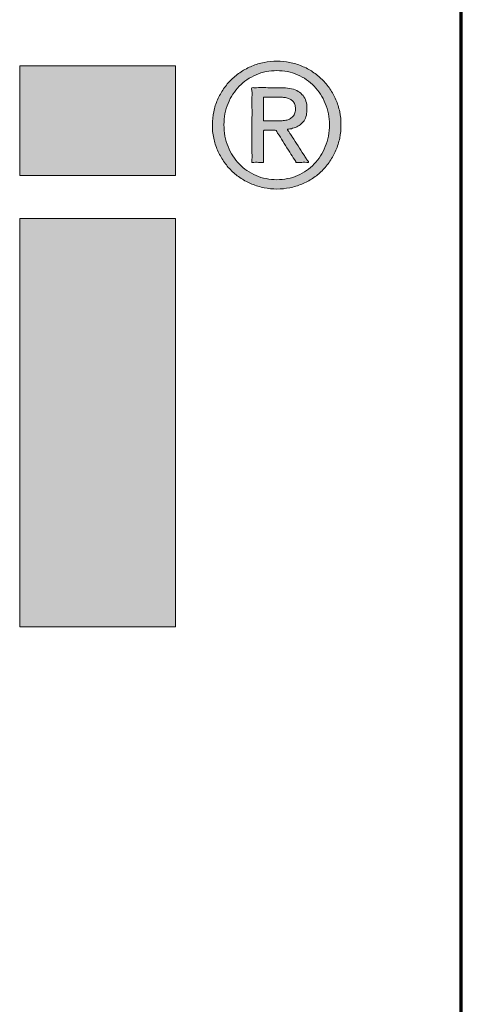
# Model space of a CAD drawing. Header units: millimetres. Extents: x -21336 to 21336, y -500 to 5820.
# Tile 3 of 26: x 3958 to 4080, y 426 to 698. Entities that reach past the tile are written whole.
import ezdxf
from ezdxf.enums import TextEntityAlignment as Align

# ---------------------------------------------------------------- set-up
doc = ezdxf.new("R2010")
doc.units = ezdxf.units.MM
doc.header["$LTSCALE"] = 20
for name, color, linetype, lineweight in [('AM_BOR', 7, 'Continuous', 25), ('Ebene 1', 7, 'Continuous', 25), ('Rahmen (ISO)', 7, 'Continuous', 70), ('Schraffur (ISO)', 7, 'Continuous', 18), ('Titel (ISO)', 7, 'Continuous', 50)]:
    doc.layers.add(name, color=color, linetype=linetype, lineweight=lineweight)
doc.styles.add('Pfeiltext', font='verdana.ttf')
doc.styles.get("Standard").update_dxf_attribs({"font": 'verdana.ttf'})
doc.styles.add('Textstil119', font='verdana.ttf')
doc.styles.add('Textstil121', font='verdana.ttf')
doc.styles.add('Textstil47', font='verdana.ttf')
doc.styles.add('Textstil64', font='verdana.ttf', dxfattribs={"width": 0.800000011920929})
doc.styles.add('Textstil75', font='verdana.ttf')
doc.styles.add('Textstil82', font='verdana.ttf')

# ---------------------------------------------------------------- blocks, each defined once
blk = doc.blocks.new('Ränder Kopie von wedi_Zeichnungsrahmen')
at = {"layer": 'Rahmen (ISO)'}
blk.add_line((204.0000000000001, 6.000000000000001), (204, 291), dxfattribs=at)
blk = doc.blocks.new('Schriftfelder wedi Standard - Inch_Zoll ohne Toleranz')
at = {"layer": 'Schraffur (ISO)'}
h = blk.add_hatch(color=256, dxfattribs=at)
edge = h.paths.add_edge_path(flags=0)
edge.add_spline(control_points=[(-8.055894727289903, 25.8855771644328), (-8.038028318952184, 25.84043056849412), (-7.993895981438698, 25.75478583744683), (-7.904684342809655, 25.6429563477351), (-7.796574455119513, 25.55063131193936), (-7.671269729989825, 25.48040685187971), (-7.530341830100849, 25.4380737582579), (-7.382397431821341, 25.42270256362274), (-7.234421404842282, 25.43855549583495), (-7.094456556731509, 25.4797680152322), (-6.97012902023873, 25.55117490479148), (-6.862710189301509, 25.64314607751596), (-6.772206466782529, 25.75401432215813), (-6.709390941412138, 25.88613500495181), (-6.66368540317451, 26.0311056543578), (-6.652708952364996, 26.18564926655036), (-6.663875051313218, 26.33943107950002), (-6.709724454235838, 26.48136252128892), (-6.772055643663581, 26.61213308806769), (-6.863084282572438, 26.72140675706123), (-6.969854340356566, 26.81317400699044), (-7.095085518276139, 26.88198706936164), (-7.234100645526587, 26.92597128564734), (-7.382402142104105, 26.93802351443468), (-7.530662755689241, 26.9264557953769), (-7.670645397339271, 26.88134752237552), (-7.79684943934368, 26.81371562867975), (-7.904284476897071, 26.72160123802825), (-7.994155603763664, 26.61135374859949), (-8.060391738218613, 26.48224254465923), (-8.103637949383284, 26.33913163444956), (-8.116928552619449, 26.18565327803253), (-8.103914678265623, 26.03141010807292), (-8.07431294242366, 25.93211811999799), (-8.055894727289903, 25.8855771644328)], knot_values=[-1, -1, -1, -1, -0.9687690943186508, -0.9385136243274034, -0.9085278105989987, -0.8778589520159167, -0.8468240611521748, -0.8145097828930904, -0.7828452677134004, -0.7516649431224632, -0.7213472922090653, -0.6913818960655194, -0.6610761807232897, -0.6300757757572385, -0.5978268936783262, -0.5638815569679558, -0.5310491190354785, -0.4992980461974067, -0.4685057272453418, -0.4384438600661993, -0.4085647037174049, -0.3784003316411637, -0.3471606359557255, -0.3155261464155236, -0.283241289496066, -0.2521467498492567, -0.2216294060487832, -0.1917297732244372, -0.1617185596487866, -0.1306941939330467, -0.09899736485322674, -0.06615266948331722, -0.03219547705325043, 0, 0, 0, 0], degree=3, periodic=0)
edge = h.paths.add_edge_path()
edge.add_spline(control_points=[(-8.200604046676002, 26.53313885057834), (-8.224460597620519, 26.47985310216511), (-8.260799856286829, 26.36602977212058), (-8.278921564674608, 26.1855510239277), (-8.261230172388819, 26.00414735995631), (-8.206566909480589, 25.83275761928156), (-8.121663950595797, 25.68096494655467), (-8.01316079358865, 25.54819263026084), (-7.879527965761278, 25.44218324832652), (-7.726605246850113, 25.36226686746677), (-7.558619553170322, 25.31179496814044), (-7.381377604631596, 25.29394571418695), (-7.204399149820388, 25.31162780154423), (-7.037186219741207, 25.36239941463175), (-6.88516449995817, 25.44167066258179), (-6.754126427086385, 25.54928113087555), (-6.644514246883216, 25.68009791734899), (-6.563182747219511, 25.83355757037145), (-6.506356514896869, 26.0038974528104), (-6.491992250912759, 26.18551048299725), (-6.506651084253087, 26.3664087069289), (-6.563454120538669, 26.53372217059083), (-6.644504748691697, 26.6858817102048), (-6.754374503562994, 26.81567839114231), (-6.885447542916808, 26.92283993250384), (-7.036953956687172, 27.00312985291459), (-7.204326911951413, 27.05463680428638), (-7.381377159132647, 27.0693670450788), (-7.558693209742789, 27.05447441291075), (-7.726833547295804, 27.0032604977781), (-7.879255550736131, 26.92233050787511), (-8.012867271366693, 26.81673562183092), (-8.121829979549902, 26.6851226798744), (-8.177185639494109, 26.58544596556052), (-8.200604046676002, 26.53313885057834)], knot_values=[0, 0, 0, 0, 0.03149805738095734, 0.06387075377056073, 0.09725502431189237, 0.129121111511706, 0.160210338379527, 0.1905798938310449, 0.2210451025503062, 0.2515724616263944, 0.2831551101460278, 0.3150974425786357, 0.3470696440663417, 0.37846551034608, 0.408835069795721, 0.4389602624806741, 0.4693765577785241, 0.5002792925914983, 0.5321687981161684, 0.5655311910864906, 0.597881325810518, 0.6294030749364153, 0.6601351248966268, 0.6904067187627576, 0.7205058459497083, 0.7509509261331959, 0.7823552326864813, 0.8143039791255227, 0.8462228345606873, 0.87781387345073, 0.9084163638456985, 0.9388557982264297, 0.9690804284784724, 1, 1, 1, 1], degree=3, periodic=0)
for points in [[(-10.93280612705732, 25.48821071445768), (-10.93280612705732, 26.99831171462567), (-8.7821118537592, 26.99831171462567), (-8.7821118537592, 25.48821071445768)], [(-10.93280612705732, 19.25673867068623), (-8.7821118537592, 19.25673867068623), (-8.7821118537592, 24.8903876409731), (-10.93280612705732, 24.8903876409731)]]:
    blk.add_hatch(color=256, dxfattribs=at).paths.add_polyline_path(points)
h = blk.add_hatch(color=256, dxfattribs=at)
edge = h.paths.add_edge_path(flags=0)
edge.add_spline(control_points=[(-7.396273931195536, 26.2414252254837), (-7.373185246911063, 26.24052977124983), (-7.327719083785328, 26.24189934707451), (-7.272499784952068, 26.24549593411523), (-7.232064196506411, 26.25484625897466), (-7.205549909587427, 26.26548548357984), (-7.181819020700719, 26.28084826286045), (-7.160619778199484, 26.2995854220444), (-7.143270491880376, 26.32279024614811), (-7.131348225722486, 26.35181926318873), (-7.126028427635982, 26.38607631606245), (-7.125099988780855, 26.42128685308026), (-7.129419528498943, 26.45365640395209), (-7.138141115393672, 26.48082374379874), (-7.15245846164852, 26.50258066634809), (-7.169169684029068, 26.52085806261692), (-7.188703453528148, 26.53597642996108), (-7.218879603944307, 26.55128113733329), (-7.262094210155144, 26.56380816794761), (-7.307785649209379, 26.56719052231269), (-7.340021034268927, 26.5693805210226), (-7.357305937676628, 26.56940269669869), (-7.371031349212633, 26.56939856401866), (-7.397004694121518, 26.56939818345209), (-7.437179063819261, 26.56942997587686), (-7.487212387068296, 26.56928029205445), (-7.526448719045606, 26.56967756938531), (-7.55155489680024, 26.56911477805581), (-7.561029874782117, 26.56983477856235), (-7.569386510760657, 26.56865544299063), (-7.563589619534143, 26.55261079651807), (-7.567571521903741, 26.53481840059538), (-7.565179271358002, 26.48957712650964), (-7.566605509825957, 26.42698102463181), (-7.566524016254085, 26.36027681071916), (-7.565838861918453, 26.31006173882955), (-7.567482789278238, 26.27879957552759), (-7.563724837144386, 26.25884835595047), (-7.569279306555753, 26.24413595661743), (-7.563054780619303, 26.24023461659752), (-7.549206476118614, 26.24341769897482), (-7.509350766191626, 26.23909445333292), (-7.459663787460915, 26.24167881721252), (-7.417389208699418, 26.24148997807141), (-7.401904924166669, 26.2413662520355), (-7.397456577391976, 26.24147109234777), (-7.396273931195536, 26.2414252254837)], knot_values=[-1, -1, -1, -1, -0.9502870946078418, -0.9021752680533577, -0.8813237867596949, -0.8612420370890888, -0.8410507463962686, -0.8207978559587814, -0.8006427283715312, -0.7792801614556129, -0.7539989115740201, -0.7264643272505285, -0.7037414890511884, -0.6839982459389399, -0.6656691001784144, -0.6481914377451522, -0.6308773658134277, -0.6128583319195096, -0.5756711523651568, -0.5350238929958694, -0.5145170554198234, -0.5061655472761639, -0.4978450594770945, -0.4849843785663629, -0.4502882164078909, -0.4113686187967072, -0.3775171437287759, -0.3653955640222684, -0.3580253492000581, -0.3562707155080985, -0.3488263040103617, -0.3332391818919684, -0.3113007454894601, -0.2555355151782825, -0.1958617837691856, -0.1690377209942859, -0.1466107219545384, -0.1303721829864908, -0.1221135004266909, -0.1208620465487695, -0.1153612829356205, -0.0936395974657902, -0.03331408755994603, -0.009566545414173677, -0.002546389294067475, 0, 0, 0, 0], degree=3, periodic=0)
edge = h.paths.add_edge_path()
edge.add_spline(control_points=[(-7.326840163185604, 26.69816923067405), (-7.330131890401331, 26.69816280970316), (-7.342420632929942, 26.69817561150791), (-7.384563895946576, 26.69819861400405), (-7.493434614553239, 26.69731609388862), (-7.60681304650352, 26.70304051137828), (-7.694803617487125, 26.69589715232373), (-7.717149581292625, 26.7016470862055), (-7.737092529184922, 26.6883599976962), (-7.717026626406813, 26.63582300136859), (-7.730690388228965, 26.56361355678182), (-7.722745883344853, 26.40279308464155), (-7.728429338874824, 26.18308593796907), (-7.724025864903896, 25.96109162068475), (-7.729048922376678, 25.80321149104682), (-7.7205537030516, 25.72597758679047), (-7.732829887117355, 25.68148629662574), (-7.721296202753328, 25.66086018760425), (-7.675723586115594, 25.67748600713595), (-7.631029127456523, 25.66245014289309), (-7.591251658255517, 25.67038796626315), (-7.563418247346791, 25.66291506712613), (-7.568284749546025, 25.68638429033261), (-7.563606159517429, 25.7284834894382), (-7.567867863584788, 25.8166624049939), (-7.564486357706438, 25.92536833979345), (-7.569792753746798, 26.0194014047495), (-7.562662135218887, 26.07460687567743), (-7.572096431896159, 26.1033304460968), (-7.551743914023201, 26.11569349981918), (-7.522069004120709, 26.10784295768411), (-7.481301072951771, 26.11218997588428), (-7.440375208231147, 26.10867223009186), (-7.410031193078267, 26.11430092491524), (-7.387058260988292, 26.10397342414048), (-7.376182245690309, 26.07444175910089), (-7.335385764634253, 26.01956302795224), (-7.279991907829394, 25.92528179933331), (-7.207504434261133, 25.81675379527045), (-7.15649626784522, 25.72832349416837), (-7.124030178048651, 25.68650555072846), (-7.115281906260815, 25.66335822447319), (-7.089394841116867, 25.66994767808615), (-7.04343031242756, 25.66278122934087), (-6.995840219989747, 25.67791413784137), (-6.950110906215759, 25.66086802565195), (-6.939307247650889, 25.67369386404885), (-6.966842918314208, 25.69298043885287), (-6.978555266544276, 25.72748086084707), (-7.0293802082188, 25.79728168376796), (-7.089774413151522, 25.89584719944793), (-7.150841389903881, 25.99288068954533), (-7.20080142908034, 26.06465105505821), (-7.213991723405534, 26.0957859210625), (-7.243885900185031, 26.12419964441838), (-7.209886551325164, 26.12627017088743), (-7.172469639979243, 26.13475093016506), (-7.106694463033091, 26.15556340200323), (-7.042542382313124, 26.19732320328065), (-6.990211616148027, 26.25857666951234), (-6.966134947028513, 26.34439973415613), (-6.963748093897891, 26.43864285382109), (-6.981807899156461, 26.53299277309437), (-7.031273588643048, 26.61072357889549), (-7.107781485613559, 26.66486792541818), (-7.209701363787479, 26.69362543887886), (-7.285316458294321, 26.69825022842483), (-7.326840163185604, 26.69816923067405)], knot_values=[0, 0, 0, 0, 0.002245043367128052, 0.008381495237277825, 0.02873655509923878, 0.07663081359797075, 0.08486263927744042, 0.0898017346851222, 0.0910234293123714, 0.1004235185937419, 0.1190949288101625, 0.1447198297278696, 0.2075587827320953, 0.2703977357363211, 0.2960226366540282, 0.3146940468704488, 0.3240941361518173, 0.3248810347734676, 0.3301582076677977, 0.3493479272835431, 0.3575035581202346, 0.36086175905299, 0.3633551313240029, 0.3701703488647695, 0.3927769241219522, 0.4207026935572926, 0.4459688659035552, 0.4551112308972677, 0.4605966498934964, 0.4626068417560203, 0.4699097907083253, 0.4802697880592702, 0.4906297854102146, 0.4979327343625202, 0.5005692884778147, 0.5070694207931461, 0.517902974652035, 0.5478429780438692, 0.5809345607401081, 0.6077229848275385, 0.6157989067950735, 0.6187535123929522, 0.6223445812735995, 0.6310657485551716, 0.65158614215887, 0.6572292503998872, 0.6576153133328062, 0.6625676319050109, 0.6724044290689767, 0.6859045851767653, 0.719010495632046, 0.7521164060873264, 0.7656165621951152, 0.7754533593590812, 0.7804056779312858, 0.783475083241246, 0.7928671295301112, 0.8107324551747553, 0.8278677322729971, 0.8451541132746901, 0.8642265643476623, 0.8873281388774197, 0.9091720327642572, 0.928704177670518, 0.9485808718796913, 0.9716797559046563, 1, 1, 1, 1], degree=3, periodic=0)
at = {"layer": 'AM_BOR', "color": 7}
blk.add_line((-4.835435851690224, -1.254491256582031), (-4.835435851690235, 53.99550874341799), dxfattribs=at)
at = {"layer": 'Ebene 1', "lineweight": 5}
for p, q in [((-10.93280612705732, 25.48821071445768), (-10.93280612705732, 26.99831171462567)), ((-10.93280612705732, 26.99831171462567), (-8.7821118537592, 26.99831171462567)), ((-8.7821118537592, 26.99831171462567), (-8.7821118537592, 25.48821071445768)), ((-8.7821118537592, 25.48821071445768), (-10.93280612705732, 25.48821071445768)), ((-10.93280612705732, 19.25673867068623), (-10.93280612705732, 24.8903876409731)), ((-10.93280612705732, 24.8903876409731), (-8.7821118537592, 24.8903876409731)), ((-8.7821118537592, 24.8903876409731), (-8.7821118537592, 19.25673867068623)), ((-8.7821118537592, 19.25673867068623), (-10.93280612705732, 19.25673867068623))]:
    blk.add_line(p, q, dxfattribs=at)
for points, knots in [([(-8.200604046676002, 26.53313885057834), (-8.177185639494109, 26.58544596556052), (-8.121829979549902, 26.6851226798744), (-8.012867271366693, 26.81673562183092), (-7.879255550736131, 26.92233050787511), (-7.726833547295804, 27.0032604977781), (-7.558693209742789, 27.05447441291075), (-7.381377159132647, 27.0693670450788), (-7.204326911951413, 27.05463680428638), (-7.036953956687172, 27.00312985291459), (-6.885447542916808, 26.92283993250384), (-6.754374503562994, 26.81567839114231), (-6.644504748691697, 26.6858817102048), (-6.563454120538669, 26.53372217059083), (-6.506651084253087, 26.3664087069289), (-6.491992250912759, 26.18551048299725), (-6.506356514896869, 26.0038974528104), (-6.563182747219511, 25.83355757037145), (-6.644514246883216, 25.68009791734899), (-6.754126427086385, 25.54928113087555), (-6.88516449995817, 25.44167066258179), (-7.037186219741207, 25.36239941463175), (-7.204399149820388, 25.31162780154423), (-7.381377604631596, 25.29394571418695), (-7.558619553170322, 25.31179496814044), (-7.726605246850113, 25.36226686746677), (-7.879527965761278, 25.44218324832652), (-8.01316079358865, 25.54819263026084), (-8.121663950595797, 25.68096494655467), (-8.206566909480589, 25.83275761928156), (-8.261230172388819, 26.00414735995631), (-8.278921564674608, 26.1855510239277), (-8.260799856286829, 26.36602977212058), (-8.224460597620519, 26.47985310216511), (-8.200604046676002, 26.53313885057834)], [0, 0, 0, 0, 0.03091957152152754, 0.06114420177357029, 0.0915836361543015, 0.12218612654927, 0.1537771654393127, 0.1856960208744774, 0.2176447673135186, 0.249049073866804, 0.2794941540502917, 0.3095932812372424, 0.3398648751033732, 0.3705969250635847, 0.402118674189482, 0.4344688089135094, 0.4678312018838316, 0.4997207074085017, 0.530623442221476, 0.5610397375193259, 0.591164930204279, 0.62153448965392, 0.6529303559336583, 0.6849025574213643, 0.7168448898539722, 0.7484275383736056, 0.7789548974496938, 0.8094201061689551, 0.839789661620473, 0.870878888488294, 0.9027449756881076, 0.9361292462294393, 0.9685019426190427, 1, 1, 1, 1]), ([(-8.055894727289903, 25.8855771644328), (-8.038028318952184, 25.84043056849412), (-7.993895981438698, 25.75478583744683), (-7.904684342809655, 25.6429563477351), (-7.796574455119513, 25.55063131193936), (-7.671269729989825, 25.48040685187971), (-7.530341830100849, 25.4380737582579), (-7.382397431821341, 25.42270256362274), (-7.234421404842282, 25.43855549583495), (-7.094456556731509, 25.4797680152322), (-6.97012902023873, 25.55117490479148), (-6.862710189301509, 25.64314607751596), (-6.772206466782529, 25.75401432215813), (-6.709390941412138, 25.88613500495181), (-6.66368540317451, 26.0311056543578), (-6.652708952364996, 26.18564926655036), (-6.663875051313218, 26.33943107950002), (-6.709724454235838, 26.48136252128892), (-6.772055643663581, 26.61213308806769), (-6.863084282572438, 26.72140675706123), (-6.969854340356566, 26.81317400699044), (-7.095085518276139, 26.88198706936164), (-7.234100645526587, 26.92597128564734), (-7.382402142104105, 26.93802351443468), (-7.530662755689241, 26.9264557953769), (-7.670645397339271, 26.88134752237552), (-7.79684943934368, 26.81371562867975), (-7.904284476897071, 26.72160123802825), (-7.994155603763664, 26.61135374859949), (-8.060391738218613, 26.48224254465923), (-8.103637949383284, 26.33913163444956), (-8.116928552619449, 26.18565327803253), (-8.103914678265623, 26.03141010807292), (-8.07431294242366, 25.93211811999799), (-8.055894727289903, 25.8855771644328)], [0, 0, 0, 0, 0.03123090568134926, 0.06148637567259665, 0.09147218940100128, 0.1221410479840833, 0.1531759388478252, 0.1854902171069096, 0.2171547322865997, 0.2483350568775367, 0.2786527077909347, 0.3086181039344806, 0.3389238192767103, 0.3699242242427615, 0.4021731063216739, 0.4361184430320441, 0.4689508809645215, 0.5007019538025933, 0.5314942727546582, 0.5615561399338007, 0.5914352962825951, 0.6215996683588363, 0.6528393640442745, 0.6844738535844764, 0.716758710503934, 0.7478532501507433, 0.7783705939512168, 0.8082702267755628, 0.8382814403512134, 0.8693058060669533, 0.9010026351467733, 0.9338473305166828, 0.9678045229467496, 1, 1, 1, 1]), ([(-7.326840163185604, 26.69816923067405), (-7.285316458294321, 26.69825022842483), (-7.209701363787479, 26.69362543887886), (-7.107781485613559, 26.66486792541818), (-7.031273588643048, 26.61072357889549), (-6.981807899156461, 26.53299277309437), (-6.963748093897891, 26.43864285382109), (-6.966134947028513, 26.34439973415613), (-6.990211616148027, 26.25857666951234), (-7.042542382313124, 26.19732320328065), (-7.106694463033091, 26.15556340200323), (-7.172469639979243, 26.13475093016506), (-7.209886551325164, 26.12627017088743), (-7.243885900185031, 26.12419964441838), (-7.213991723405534, 26.0957859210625), (-7.20080142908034, 26.06465105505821), (-7.150841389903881, 25.99288068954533), (-7.089774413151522, 25.89584719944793), (-7.0293802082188, 25.79728168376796), (-6.978555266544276, 25.72748086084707), (-6.966842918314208, 25.69298043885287), (-6.939307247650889, 25.67369386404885), (-6.950110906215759, 25.66086802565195), (-6.995840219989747, 25.67791413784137), (-7.04343031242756, 25.66278122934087), (-7.089394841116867, 25.66994767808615), (-7.115281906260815, 25.66335822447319), (-7.124030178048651, 25.68650555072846), (-7.15649626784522, 25.72832349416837), (-7.207504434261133, 25.81675379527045), (-7.279991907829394, 25.92528179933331), (-7.335385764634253, 26.01956302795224), (-7.376182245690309, 26.07444175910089), (-7.387058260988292, 26.10397342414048), (-7.410031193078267, 26.11430092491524), (-7.440375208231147, 26.10867223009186), (-7.481301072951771, 26.11218997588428), (-7.522069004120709, 26.10784295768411), (-7.551743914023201, 26.11569349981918), (-7.572096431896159, 26.1033304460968), (-7.562662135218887, 26.07460687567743), (-7.569792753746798, 26.0194014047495), (-7.564486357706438, 25.92536833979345), (-7.567867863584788, 25.8166624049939), (-7.563606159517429, 25.7284834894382), (-7.568284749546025, 25.68638429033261), (-7.563418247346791, 25.66291506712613), (-7.591251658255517, 25.67038796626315), (-7.631029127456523, 25.66245014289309), (-7.675723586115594, 25.67748600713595), (-7.721296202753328, 25.66086018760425), (-7.732829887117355, 25.68148629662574), (-7.7205537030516, 25.72597758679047), (-7.729048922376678, 25.80321149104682), (-7.724025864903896, 25.96109162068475), (-7.728429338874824, 26.18308593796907), (-7.722745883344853, 26.40279308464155), (-7.730690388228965, 26.56361355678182), (-7.717026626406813, 26.63582300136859), (-7.737092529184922, 26.6883599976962), (-7.717149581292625, 26.7016470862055), (-7.694803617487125, 26.69589715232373), (-7.60681304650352, 26.70304051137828), (-7.493434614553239, 26.69731609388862), (-7.384563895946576, 26.69819861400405), (-7.342420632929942, 26.69817561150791), (-7.330131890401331, 26.69816280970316), (-7.326840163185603, 26.69816923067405)], [0, 0, 0, 0, 0.0283202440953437, 0.0514191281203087, 0.07129582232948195, 0.09082796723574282, 0.1126718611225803, 0.1357734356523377, 0.1548458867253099, 0.1721322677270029, 0.1892675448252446, 0.2071328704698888, 0.216524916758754, 0.2195943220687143, 0.2245466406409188, 0.2343834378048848, 0.2478835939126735, 0.2809895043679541, 0.3140954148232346, 0.3275955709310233, 0.3374323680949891, 0.3423846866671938, 0.3427707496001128, 0.34841385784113, 0.3689342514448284, 0.3776554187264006, 0.3812464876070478, 0.3842010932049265, 0.3922770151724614, 0.4190654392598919, 0.4521570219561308, 0.4820970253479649, 0.4929305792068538, 0.4994307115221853, 0.5020672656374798, 0.5093702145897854, 0.5197302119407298, 0.5300902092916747, 0.5373931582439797, 0.5394033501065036, 0.5448887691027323, 0.5540311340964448, 0.5792973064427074, 0.6072230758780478, 0.6298296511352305, 0.6366448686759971, 0.63913824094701, 0.6424964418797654, 0.6506520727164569, 0.6698417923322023, 0.6751189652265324, 0.6759058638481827, 0.6853059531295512, 0.7039773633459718, 0.7296022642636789, 0.7924412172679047, 0.8552801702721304, 0.8809050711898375, 0.8995764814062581, 0.9089765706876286, 0.9101982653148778, 0.9151373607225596, 0.9233691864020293, 0.9712634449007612, 0.9916185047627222, 0.997754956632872, 1, 1, 1, 1]), ([(-7.396273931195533, 26.2414252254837), (-7.373185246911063, 26.24052977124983), (-7.327719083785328, 26.24189934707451), (-7.272499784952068, 26.24549593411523), (-7.232064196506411, 26.25484625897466), (-7.205549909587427, 26.26548548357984), (-7.181819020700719, 26.28084826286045), (-7.160619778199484, 26.2995854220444), (-7.143270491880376, 26.32279024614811), (-7.131348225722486, 26.35181926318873), (-7.126028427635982, 26.38607631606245), (-7.125099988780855, 26.42128685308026), (-7.129419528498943, 26.45365640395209), (-7.138141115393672, 26.48082374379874), (-7.15245846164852, 26.50258066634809), (-7.169169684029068, 26.52085806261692), (-7.188703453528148, 26.53597642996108), (-7.218879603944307, 26.55128113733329), (-7.262094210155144, 26.56380816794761), (-7.307785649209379, 26.56719052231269), (-7.340021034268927, 26.5693805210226), (-7.357305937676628, 26.56940269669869), (-7.371031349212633, 26.56939856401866), (-7.397004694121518, 26.56939818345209), (-7.437179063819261, 26.56942997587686), (-7.487212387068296, 26.56928029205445), (-7.526448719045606, 26.56967756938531), (-7.55155489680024, 26.56911477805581), (-7.561029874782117, 26.56983477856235), (-7.569386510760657, 26.56865544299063), (-7.563589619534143, 26.55261079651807), (-7.567571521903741, 26.53481840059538), (-7.565179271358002, 26.48957712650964), (-7.566605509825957, 26.42698102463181), (-7.566524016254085, 26.36027681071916), (-7.565838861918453, 26.31006173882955), (-7.567482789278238, 26.27879957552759), (-7.563724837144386, 26.25884835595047), (-7.569279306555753, 26.24413595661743), (-7.563054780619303, 26.24023461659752), (-7.549206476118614, 26.24341769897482), (-7.509350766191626, 26.23909445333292), (-7.459663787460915, 26.24167881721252), (-7.417389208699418, 26.24148997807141), (-7.401904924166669, 26.2413662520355), (-7.397456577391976, 26.24147109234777), (-7.396273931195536, 26.2414252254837)], [0, 0, 0, 0, 0.04971290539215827, 0.09782473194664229, 0.1186762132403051, 0.1387579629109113, 0.1589492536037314, 0.1792021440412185, 0.1993572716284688, 0.2207198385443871, 0.2460010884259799, 0.2735356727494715, 0.2962585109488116, 0.3160017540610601, 0.3343308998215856, 0.3518085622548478, 0.3691226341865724, 0.3871416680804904, 0.4243288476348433, 0.4649761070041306, 0.4854829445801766, 0.4938344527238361, 0.5021549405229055, 0.5150156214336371, 0.5497117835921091, 0.5886313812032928, 0.6224828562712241, 0.6346044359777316, 0.6419746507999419, 0.6437292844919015, 0.6511736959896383, 0.6667608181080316, 0.6886992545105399, 0.7444644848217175, 0.8041382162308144, 0.8309622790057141, 0.8533892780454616, 0.8696278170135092, 0.8778864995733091, 0.8791379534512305, 0.8846387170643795, 0.9063604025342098, 0.966685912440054, 0.9904334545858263, 0.9974536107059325, 1, 1, 1, 1])]:
    blk.add_open_spline(points, degree=3, knots=knots, dxfattribs=at)
at = {"layer": 'AM_BOR', "color": 7}
for tag, p, height, style in [('Zeichnungsnummer_001', (-173.2383905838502, 49.43305073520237), 3.00000011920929, 'Textstil75'), ('Artikelnummer_001', (-145.0642880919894, 44.44372461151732), 2.487309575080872, 'Textstil82')]:
    blk.add_attdef(tag, p, '', height=height, dxfattribs=dict(at, style=style))
blk.add_attdef('TITEL_001', (-74.65202397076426, 45.89550875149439), '', height=2.5, dxfattribs=at)
at = {"layer": 'AM_BOR', "color": 7, "style": 'Textstil82'}
blk.add_attdef('PROJEKT', text='', height=2.487309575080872, dxfattribs=at).set_placement((-144.8354355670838, 41.98281831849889), align=Align.TOP_LEFT)
at = {"layer": 'AM_BOR', "color": 7, "style": 'Textstil64', "width": 0.8}
for tag, p in [('ERSTELLUNGSDATUM_001', (-115.1472556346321, 28.69550873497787)), ('KONSTRUKTEUR_001', (-94.00716185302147, 28.67133143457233)), ('ERSTELLUNGSDATUM_001', (-115.3460467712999, 23.55467596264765)), ('KONSTRUKTEUR_001', (-94.00716185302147, 23.37133143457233))]:
    blk.add_attdef(tag, p, '', height=2.000000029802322, dxfattribs=at)
at = {"layer": 'AM_BOR', "color": 7, "style": 'Textstil64', "width": 0.7999999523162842}
for tag, p in [('KONTROLLDATUM', (-108.7354355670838, 19.09550874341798)), ('KONTROLLIERT_VON', (-92.73543585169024, 19.09550874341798))]:
    blk.add_attdef(tag, text='', height=2.000000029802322, dxfattribs=at).set_placement(p, align=Align.MIDDLE_CENTER)
at = {"layer": 'Titel (ISO)', "color": 7, "style": 'Pfeiltext'}
blk.add_attdef('BESCHREIBUNG_001', (-70.66377724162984, 40.38459537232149), '', height=2.000000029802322, dxfattribs=at)
at = {"layer": 'Titel (ISO)'}
for tag, p, height, style in [('Anfänglicher_Ansichtsmaßstab_001', (-64.5021920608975, 33.79346040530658), 2.5, 'Textstil47'), ('REVISIONSNUMMER_001', (-74.87694023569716, -0.5444913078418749), 1.790000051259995, 'Textstil121'), ('STATUS_001', (-52.63301829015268, -0.6250352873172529), 1.790000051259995, 'Textstil121')]:
    blk.add_attdef(tag, p, '', height=height, dxfattribs=dict(at, style=style))
at = {"layer": 'Titel (ISO)', "style": 'Textstil47'}
blk.add_attdef('<MASSE3;>', text='', height=2.5, dxfattribs=at).set_placement((-26.83543585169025, 36.34550874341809), align=Align.TOP_LEFT)
at = {"layer": 'Titel (ISO)', "style": 'Textstil119'}
for tag, p in [('MATERIAL', (-159.8354355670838, 35.345508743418)), ('FIRMA', (-159.8354355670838, 24.74550874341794)), ('Bauvorhaben', (-159.8354355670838, 19.44550874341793))]:
    blk.add_attdef(tag, text='', height=1.889999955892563, dxfattribs=at).set_placement(p, align=Align.TOP_CENTER)

msp = doc.modelspace()

# ---------------------------------------------------------------- block references
at = {"xscale": 20, "yscale": 20, "zscale": 20}
for name, p in [('Ränder Kopie von wedi_Zeichnungsrahmen', (0, 0)), ('Schriftfelder wedi Standard - Inch_Zoll ohne Toleranz', (4176.708717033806, 145.0898251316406))]:
    msp.add_blockref(name, p, dxfattribs=at)

doc.saveas('drawing.dxf')
